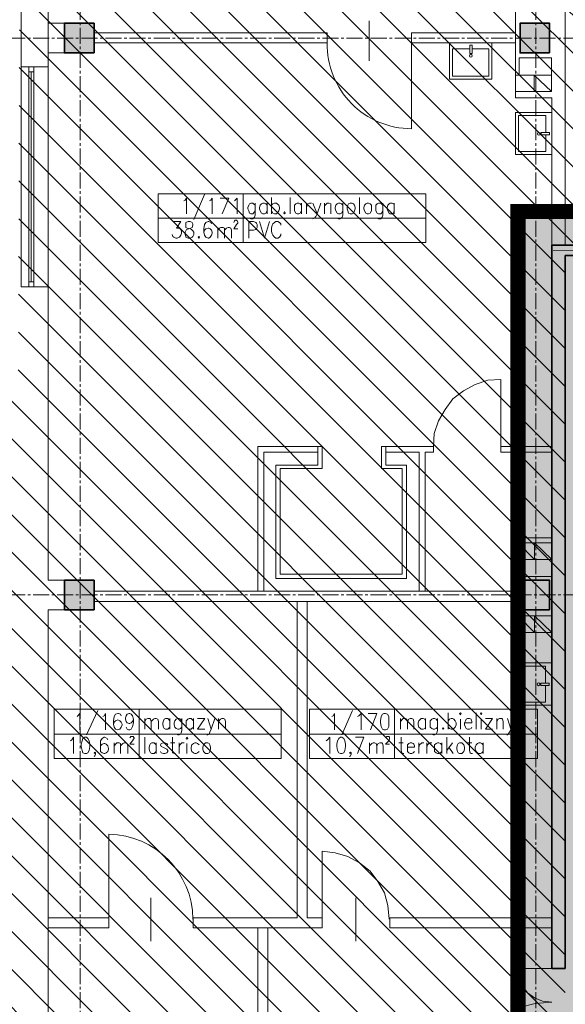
# Model space of a CAD drawing. Header units: millimetres. Extents: x -1413 to 4627, y 0 to 12711.
# Tile 230 of 247: x 1794 to 2441, y 9676 to 10843. Entities that reach past the tile are written whole.
import ezdxf

# ---------------------------------------------------------------- set-up
doc = ezdxf.new("R2010")
doc.units = ezdxf.units.MM
for name, pattern in [('ACAD_ISO02W100', [15, 12, -3]), ('CENTER2', [28.575, 19.05, -3.175, 3.175, -3.175]), ('DASHED2', [0.375, 0.25, -0.125])]:
    doc.linetypes.add(name, pattern=pattern)
for name, color, linetype, lineweight in [('SQ EI', 1, 'ZYGZAK', 9), ('sq_bud istn', 253, 'Continuous', 15), ('SQ_HATCH', 140, 'Continuous', 13), ('SQ_ISTN.Ściany', 140, 'Continuous', 35), ('SQ_Osie', 220, 'CENTER2', 9), ('SQ_ZAKRES_OPRACOWANIA', 7, 'ACAD_ISO02W100', 20)]:
    doc.layers.add(name, color=color, linetype=linetype, lineweight=lineweight)
doc.linetypes.add('ZYGZAK', pattern='A,0.00254,-5.08,[131,ltypeshp.shx,S=5.08,R=0,X=-5.08,Y=0],-10.16,[131,ltypeshp.shx,S=5.08,R=180,X=5.08,Y=0],-5.08', length=20.32254)

# ---------------------------------------------------------------- blocks, each defined once
blk = doc.blocks.new('sanit-umywalka')
for points in [[(47.8, -2.5), (0, -2.5), (0, 53.1), (47.8, 53.1)], [(14, 23.5), (14, 26.5), (3, 26.5), (3, 23.5)]]:
    blk.add_lwpolyline(points, close=True)
blk.add_lwpolyline([(8, 26.5), (8, 49.1), (43.8, 49.1), (43.8, 1.5), (8, 1.5), (8, 23.5)])
blk.add_circle((17, 25), 1.87)
blk = doc.blocks.new('słupy konstr bud B')
at = {"layer": 'SQ_ISTN.Ściany', "lineweight": 5}
h = blk.add_hatch(dxfattribs=at)
h.set_pattern_fill('JIS_STN_1E', color=256, scale=10)
h.paths.add_polyline_path([(21350.8, 18613.9), (21315.8, 18613.9), (21315.8, 18578.9), (21350.8, 18578.9)])
h.paths.add_polyline_path([(21890.8, 18613.9), (21855.8, 18613.9), (21855.8, 18578.9), (21890.8, 18578.9)])
h.paths.add_polyline_path([(22190.8, 18613.9), (22155.8, 18613.9), (22155.8, 18578.9), (22190.8, 18578.9)])
h.paths.add_polyline_path([(22730.8, 18613.9), (22695.8, 18613.9), (22695.8, 18578.9), (22730.8, 18578.9)])
h.paths.add_polyline_path([(22730.8, 17953.9), (22695.8, 17953.9), (22695.8, 17918.9), (22730.8, 17918.9)])
h.paths.add_polyline_path([(22190.8, 17953.9), (22155.8, 17953.9), (22155.8, 17918.9), (22190.8, 17918.9)])
h.paths.add_polyline_path([(21890.8, 17953.9), (21855.8, 17953.9), (21855.8, 17918.9), (21890.8, 17918.9)])
h.paths.add_polyline_path([(21350.8, 17953.9), (21315.8, 17953.9), (21315.8, 17918.9), (21350.8, 17918.9)])
h.paths.add_polyline_path([(21350.8, 17293.9), (21315.8, 17293.9), (21315.8, 17258.9), (21350.8, 17258.9)])
h.paths.add_polyline_path([(21890.8, 17293.9), (21855.8, 17293.9), (21855.8, 17258.9), (21890.8, 17258.9)])
h.paths.add_polyline_path([(22190.8, 17293.9), (22155.8, 17293.9), (22155.8, 17258.9), (22190.8, 17258.9)])
h.paths.add_polyline_path([(22730.8, 17293.9), (22695.8, 17293.9), (22695.8, 17258.9), (22730.8, 17258.9)])
h.paths.add_polyline_path([(22695.8, 16633.9), (22730.8, 16633.9), (22730.8, 16598.9), (22695.8, 16598.9)])
h.paths.add_polyline_path([(22695.8, 14653.9), (22730.8, 14653.9), (22730.8, 14618.9), (22695.8, 14618.9)])
h.paths.add_polyline_path([(22695.8, 15313.9), (22730.8, 15313.9), (22730.8, 15278.9), (22695.8, 15278.9)])
h.paths.add_polyline_path([(22695.8, 15973.9), (22730.8, 15973.9), (22730.8, 15938.9), (22695.8, 15938.9)])
h.paths.add_polyline_path([(22155.8, 14653.9), (22190.8, 14653.9), (22190.8, 14618.9), (22155.8, 14618.9)])
h.paths.add_polyline_path([(22155.8, 15313.9), (22190.8, 15313.9), (22190.8, 15278.9), (22155.8, 15278.9)])
h.paths.add_polyline_path([(22155.8, 15973.9), (22190.8, 15973.9), (22190.8, 15938.9), (22155.8, 15938.9)])
h.paths.add_polyline_path([(22155.8, 16633.9), (22190.8, 16633.9), (22190.8, 16598.9), (22155.8, 16598.9)])
h.paths.add_polyline_path([(21855.8, 14653.9), (21890.8, 14653.9), (21890.8, 14618.9), (21855.8, 14618.9)])
h.paths.add_polyline_path([(21855.8, 15313.9), (21890.8, 15313.9), (21890.8, 15278.9), (21855.8, 15278.9)])
h.paths.add_polyline_path([(21855.8, 15973.9), (21890.8, 15973.9), (21890.8, 15938.9), (21855.8, 15938.9)])
h.paths.add_polyline_path([(21855.8, 16633.9), (21890.8, 16633.9), (21890.8, 16598.9), (21855.8, 16598.9)])
h.paths.add_polyline_path([(21315.8, 14653.9), (21350.8, 14653.9), (21350.8, 14618.9), (21315.8, 14618.9)])
h.paths.add_polyline_path([(21315.8, 15313.9), (21350.8, 15313.9), (21350.8, 15278.9), (21315.8, 15278.9)])
h.paths.add_polyline_path([(21315.8, 15973.9), (21350.8, 15973.9), (21350.8, 15938.9), (21315.8, 15938.9)])
h.paths.add_polyline_path([(21315.8, 16633.9), (21350.8, 16633.9), (21350.8, 16598.9), (21315.8, 16598.9)])
at = {"layer": 'SQ_ISTN.Ściany'}
for points in [[(22155.8, 15313.9), (22190.8, 15313.9), (22190.8, 15278.9), (22155.8, 15278.9)], [(22695.8, 15313.9), (22730.8, 15313.9), (22730.8, 15278.9), (22695.8, 15278.9)], [(22155.8, 14653.9), (22190.8, 14653.9), (22190.8, 14618.9), (22155.8, 14618.9)], [(22695.8, 14653.9), (22730.8, 14653.9), (22730.8, 14618.9), (22695.8, 14618.9)]]:
    blk.add_lwpolyline(points, close=True, dxfattribs=at)
blk = doc.blocks.new('stan projektowany')
at = {"layer": 'sq_bud istn'}
h = blk.add_hatch(dxfattribs=at)
h.set_pattern_fill('LINE', color=256, scale=10, angle=135)
h.set_pattern_definition([(135, (-52710.16, -21414.304), (-22.45064, -22.45064), [])])
h.paths.add_polyline_path([(-15144.6, 11515.6), (-15046.6, 11515.6), (-15046.6, 11778), (-17204.5, 11778), (-17204.5, 11515.6), (-16664.6, 11515.6), (-16668, 10408.7), (-17204.5, 10408.7), (-17204.5, 8874.3), (-16668, 8874.3), (-16668, 8504), (-16382.6, 8503.7), (-16382.9, 8841.2), (-16219.6, 8841.2), (-16219.6, 9267.6), (-16019.6, 9267.6), (-16019.6, 10563.1), (-15789.6, 10563.1), (-15789.6, 10483.6), (-15752.6, 10483.6), (-15144.6, 10483.6)])
at = {"layer": 'SQ_HATCH'}
h = blk.add_hatch(dxfattribs=at)
h.set_pattern_fill('ANGLE')
h.set_pattern_definition([(0, (-10464.962, 6233.929), (0, 6.985), [5.08, -1.905]), (90, (-10464.962, 6233.929), (-6.985, 4e-16), [5.08, -1.905])])
h.paths.add_polyline_path([(-15233.1, 8198.7), (-15198.1, 8198.7), (-15176.6, 8198.7), (-15176.6, 8216.2), (-15144.6, 8216.2), (-15144.6, 8147.2), (-15144.6, 7886.2), (-15144.6, 7837.2), (-15144.6, 7734.8), (-15104.7, 7734.8), (-15104.6, 10535.6), (-15737.6, 10535.6), (-15737.6, 10615.6), (-15789.6, 10615.6), (-16075.6, 10615.6), (-16075.6, 9587.3), (-16120.1, 9587.3), (-16120.1, 9436.6), (-16071.6, 9436.6), (-16071.6, 9307.6), (-16259.6, 9307.6), (-16259.6, 8898.7), (-16704.6, 8898.7), (-16704.6, 7768.2), (-16704.6, 7751.8), (-16685.6, 7751.8), (-16685.6, 7130.6), (-16718.1, 7131.6), (-16718.1, 7178.2), (-16999.6, 7178.2), (-16999.6, 7808.2), (-19394.6, 7808.2), (-19394.6, 6211.2), (-19462.5, 6211.2), (-19462.5, 5925.5), (-18509.3, 5925.5), (-18509.3, 6211.2), (-17103, 6223), (-17103, 5881.5), (-15104.7, 5873.3), (-15104.7, 7734.8), (-15144.6, 7734.8), (-15144.6, 7707.2), (-15176.6, 7707.2), (-15176.6, 7706.7), (-15176.6, 7706.7), (-15259.9, 7706.7), (-15259.9, 7706.8), (-15259.9, 7707.2), (-15292.7, 7707.2), (-15292.7, 7696.7), (-15292.7, 7696.7), (-15292.7, 7706.7), (-15297.7, 7706.6), (-15297.7, 7699.4, 0.414214), (-15297.4, 7699.1), (-15296.5, 7699.1, -0.414214), (-15296.2, 7698.8), (-15296.2, 7696.9, 0.527766), (-15295.9, 7696.6, -0.450501), (-15295.3, 7696.1, -0.414104), (-15295.8, 7695.5), (-15295.1, 7695.5), (-15295.8, 7695.5, -0.414323), (-15296.3, 7696.1, -0.409171), (-15295.9, 7696.7, -0.450389), (-15296.2, 7696.9), (-15296.2, 7698.8, 0.414214), (-15296.5, 7699.1), (-15297.4, 7699.1, -0.414214), (-15297.7, 7699.4), (-15297.7, 7706.6), (-15292.7, 7706.7), (-15292.7, 7707.2), (-15259.9, 7707.2), (-15259.9, 7734.8), (-15473.3, 7734.8), (-15473.3, 7771.1, -0.414214), (-15477.3, 7775.1, -1), (-15469.3, 7775.1, -0.414214), (-15473.3, 7771.1), (-15473.3, 7749.3), (-15457.7, 7749.3), (-15457.7, 7760.1), (-15458, 7760.2), (-15458, 7773.9), (-15458, 7787.5), (-15457.7, 7799.3), (-15457.7, 7787.6), (-15431.6, 7791.4, -0.038172), (-15428, 7791.6, -0.032853), (-15424.8, 7791.4, -0.057631), (-15419.7, 7790.2, -0.057695), (-15415.5, 7788, -0.068919), (-15411.9, 7784.8, -0.070278), (-15409.4, 7780.9, -0.066142), (-15408.2, 7776.7, -0.045653), (-15407.9, 7773.2, -0.032968), (-15408.1, 7770.7, -0.068737), (-15409.4, 7766.3, -0.070278), (-15411.9, 7762.4, -0.068919), (-15415.5, 7759.2, -0.057695), (-15419.7, 7757, -0.057631), (-15424.8, 7755.8, -0.032853), (-15428, 7755.6, -0.033182), (-15431.2, 7755.8), (-15457.7, 7760.1), (-15457.7, 7749.3), (-15473.3, 7749.3), (-15473.3, 7734.8), (-15259.9, 7734.8), (-15259.9, 7837.1), (-15259.9, 7837.1), (-15259.9, 7837.1), (-15176.6, 7837.2), (-15176.6, 7734.8), (-15144.6, 7734.8), (-15144.6, 7837.2), (-15144.6, 7886.2), (-15176.6, 7886.2), (-15176.6, 8147.2), (-15176.6, 8163.7), (-15198.1, 8163.7), (-15233.1, 8163.7)])
at = {"layer": 'SQ_ISTN.Ściany', "lineweight": 5}
h = blk.add_hatch(dxfattribs=at)
h.set_pattern_fill('JIS_STN_1E', color=256, scale=10, angle=180)
h.set_pattern_definition([(225, (6117.647, 25457.596), (7.0710678, -7.0710678), []), (225, (6110.597, 25457.596), (7.0710678, -7.0710678), [10, -5])])
h.paths.add_polyline_path([(-15233.1, 6843.7), (-15198.1, 6843.7), (-15198.1, 6878.7), (-15233.1, 6878.7)])
h.paths.add_polyline_path([(-15773.1, 6843.7), (-15738.1, 6843.7), (-15738.1, 6878.7), (-15773.1, 6878.7)])
h.paths.add_polyline_path([(-16073.1, 6843.7), (-16038.1, 6843.7), (-16038.1, 6878.7), (-16073.1, 6878.7)])
h.paths.add_polyline_path([(-16613.1, 6843.7), (-16578.1, 6843.7), (-16578.1, 6878.7), (-16613.1, 6878.7)])
h.paths.add_polyline_path([(-16613.1, 7503.7), (-16578.1, 7503.7), (-16578.1, 7538.7), (-16613.1, 7538.7)])
h.paths.add_polyline_path([(-16073.1, 7503.7), (-16038.1, 7503.7), (-16038.1, 7538.7), (-16073.1, 7538.7)])
h.paths.add_polyline_path([(-15773.1, 7503.7), (-15738.1, 7503.7), (-15738.1, 7538.7), (-15773.1, 7538.7)])
h.paths.add_polyline_path([(-15233.1, 7503.7), (-15198.1, 7503.7), (-15198.1, 7538.7), (-15233.1, 7538.7)])
h.paths.add_polyline_path([(-15233.1, 8163.7), (-15198.1, 8163.7), (-15198.1, 8198.7), (-15233.1, 8198.7)])
h.paths.add_polyline_path([(-15773.1, 8163.7), (-15738.1, 8163.7), (-15738.1, 8198.7), (-15773.1, 8198.7)])
h.paths.add_polyline_path([(-16073.1, 8163.7), (-16038.1, 8163.7), (-16038.1, 8198.7), (-16073.1, 8198.7)])
h.paths.add_polyline_path([(-16613.1, 8163.7), (-16578.1, 8163.7), (-16578.1, 8198.7), (-16613.1, 8198.7)])
h.paths.add_polyline_path([(-16578.1, 8823.7), (-16613.1, 8823.7), (-16613.1, 8858.7), (-16578.1, 8858.7)])
h.paths.add_polyline_path([(-16578.1, 10803.7), (-16613.1, 10803.7), (-16613.1, 10838.7), (-16578.1, 10838.7)])
h.paths.add_polyline_path([(-16578.1, 10143.7), (-16613.1, 10143.7), (-16613.1, 10178.7), (-16578.1, 10178.7)])
h.paths.add_polyline_path([(-16578.1, 9483.7), (-16613.1, 9483.7), (-16613.1, 9518.7), (-16578.1, 9518.7)])
h.paths.add_polyline_path([(-16038.1, 10803.7), (-16073.1, 10803.7), (-16073.1, 10838.7), (-16038.1, 10838.7)])
h.paths.add_polyline_path([(-16038.1, 10143.7), (-16073.1, 10143.7), (-16073.1, 10178.7), (-16038.1, 10178.7)])
h.paths.add_polyline_path([(-16038.1, 9483.7), (-16073.1, 9483.7), (-16073.1, 9518.7), (-16038.1, 9518.7)])
h.paths.add_polyline_path([(-16038.1, 8823.7), (-16073.1, 8823.7), (-16073.1, 8858.7), (-16038.1, 8858.7)])
h.paths.add_polyline_path([(-15738.1, 10803.7), (-15773.1, 10803.7), (-15773.1, 10838.7), (-15738.1, 10838.7)])
h.paths.add_polyline_path([(-15738.1, 10143.7), (-15773.1, 10143.7), (-15773.1, 10178.7), (-15738.1, 10178.7)])
h.paths.add_polyline_path([(-15738.1, 9483.7), (-15773.1, 9483.7), (-15773.1, 9518.7), (-15738.1, 9518.7)])
h.paths.add_polyline_path([(-15738.1, 8823.7), (-15773.1, 8823.7), (-15773.1, 8858.7), (-15738.1, 8858.7)])
h.paths.add_polyline_path([(-15198.1, 10803.7), (-15233.1, 10803.7), (-15233.1, 10838.7), (-15198.1, 10838.7)])
h.paths.add_polyline_path([(-15198.1, 10143.7), (-15233.1, 10143.7), (-15233.1, 10178.7), (-15198.1, 10178.7)])
h.paths.add_polyline_path([(-15198.1, 9483.7), (-15233.1, 9483.7), (-15233.1, 9518.7), (-15198.1, 9518.7)])
h.paths.add_polyline_path([(-15198.1, 8823.7), (-15233.1, 8823.7), (-15233.1, 8858.7), (-15198.1, 8858.7)])
at = {"layer": 'SQ EI', "lineweight": 25, "const_width": 1}
blk.add_lwpolyline([(-15981.1, 10569.2), (-16034.4, 10569.2)], dxfattribs=at)
at = {"layer": 'sq_bud istn'}
for p, q in [((-16078.6, 10870.5), (-16078.6, 10750.5)), ((-16019.6, 10870.5), (-16019.6, 10575.6)), ((-16664.6, 10856.2), (-16664.6, 10787.2)), ((-16632.6, 10787.2), (-16632.6, 10856.2)), ((-16613.1, 10838.7), (-16632.6, 10838.7)), ((-16302, 10827.6), (-16578.1, 10827.6)), ((-16302, 10815.6), (-16302, 10827.6)), ((-16078.6, 10827.6), (-16202, 10827.6)), ((-16202, 10815.6), (-16202, 10827.6)), ((-16202, 10827.3), (-16202, 10815.5)), ((-16578.1, 10815.6), (-16302, 10815.6)), ((-16202, 10815.6), (-16078.6, 10815.6)), ((-16613.1, 10803.7), (-16632.6, 10803.7)), ((-16655.6, 10781.2), (-16655.6, 10532.2)), ((-16652.6, 10781.2), (-16652.6, 10532.2)), ((-16649.6, 10781.2), (-16649.6, 10532.2)), ((-16078.6, 10750.5), (-16035.6, 10750.5)), ((-16035.6, 10750.5), (-16035.6, 10563.6)), ((-16632.6, 10178.7), (-16632.6, 10526.2)), ((-16312.8, 10337.1), (-16383.9, 10337.1)), ((-16383.9, 10337.1), (-16383.9, 10165.6)), ((-16377.1, 10165.6), (-16377.1, 10330.4)), ((-16377.1, 10330.4), (-16312.8, 10330.4)), ((-16312.8, 10330.4), (-16312.8, 10337.1)), ((-16237.5, 10337.1), (-16232.4, 10337.1)), ((-16175.7, 10337.1), (-16232.4, 10337.1)), ((-16232.4, 10337.1), (-16232.4, 10330.4)), ((-16232.4, 10330.4), (-16192.7, 10330.4)), ((-16192.7, 10330.4), (-16192.7, 10165.4)), ((-16185.9, 10165.4), (-16185.9, 10330.4)), ((-16185.9, 10330.4), (-16175.7, 10330.4)), ((-16175.7, 10330.4), (-16175.7, 10337.1)), ((-16035.9, 10337.1), (-16096.2, 10337.1)), ((-16096.2, 10330.4), (-16096.2, 10337.1)), ((-16096.2, 10330.4), (-16035.9, 10330.4)), ((-16613.1, 10178.7), (-16632.6, 10178.7)), ((-16578.1, 10165.6), (-16079.6, 10165.6)), ((-16578.1, 10153.6), (-16079.6, 10153.6)), ((-16337.6, 10153.6), (-16337.6, 9778.6)), ((-16325.6, 10153.6), (-16325.6, 9778.6)), ((-16632.6, 9518.7), (-16632.6, 10143.7)), ((-16613.1, 10143.7), (-16632.6, 10143.7)), ((-16035.6, 10136.3), (-16079.6, 10136.3)), ((-16035.6, 10116.8), (-16035.6, 10136.3)), ((-16632.6, 9778.6), (-16560.7, 9778.6)), ((-16560.7, 9778.6), (-16560.7, 9766.6)), ((-16460.7, 9778.6), (-16337.6, 9778.6)), ((-16460.7, 9778.6), (-16460.7, 9766.6)), ((-16325.6, 9778.6), (-16307.7, 9778.6)), ((-16307.7, 9778.6), (-16307.7, 9766.6)), ((-16227.7, 9778.6), (-16035.6, 9778.6)), ((-16227.7, 9778.6), (-16227.7, 9766.6)), ((-16632.6, 9766.6), (-16560.7, 9766.6)), ((-16460.7, 9766.6), (-16307.7, 9766.6)), ((-16384.2, 9766.6), (-16384.2, 9512.6)), ((-16372.2, 9766.6), (-16372.2, 9512.6)), ((-16227.7, 9766.6), (-16035.6, 9766.6)), ((-16035.6, 9718.6), (-16019.6, 9718.6))]:
    blk.add_line(p, q, dxfattribs=at)
for points in [[(-16251.9, 10841.7), (-16251.9, 10794.3)], [(-16074.2, 10777.4), (-16074.2, 10797.7), (-16035.9, 10797.7), (-16035.9, 10758), (-16078.6, 10758)], [(-16664.6, 10526.2), (-16664.6, 10787.2)], [(-16632.6, 10787.2), (-16664.6, 10787.2)], [(-16632.6, 10526.2), (-16632.6, 10787.2)], [(-16078.6, 10777.4), (-16035.9, 10777.4)], [(-16056.4, 10758), (-16056.4, 10777.4), (-16035.9, 10758)], [(-16471.9, 10628.2), (-16470.2, 10629.1), (-16468.5, 10631.6), (-16468.5, 10613)], [(-16447.3, 10635.8), (-16460, 10606.2)], [(-16441.4, 10628.2), (-16439.7, 10629.1), (-16438, 10631.6), (-16438, 10613)], [(-16426.2, 10613), (-16418.6, 10631.6), (-16428.7, 10631.6)], [(-16411.8, 10628.2), (-16411, 10629.1), (-16408.4, 10631.6), (-16408.4, 10613)], [(-16367.8, 10632.4), (-16367.8, 10613)], [(-16345.8, 10632.4), (-16345.8, 10613)], [(-16263.7, 10632.4), (-16263.7, 10613)], [(-16387.3, 10623.1), (-16389, 10624.8), (-16389.8, 10625.7), (-16392.3, 10625.7), (-16394, 10624.8), (-16394.9, 10623.1), (-16395.7, 10620.6), (-16395.7, 10618.9), (-16394.9, 10616.4), (-16394, 10613.8), (-16392.3, 10613), (-16389.8, 10613), (-16389, 10613.8), (-16387.3, 10616.4)], [(-16387.3, 10625.7), (-16387.3, 10611.3), (-16388.1, 10608.8), (-16389, 10607.9), (-16389.8, 10607.1), (-16392.3, 10607.1), (-16394, 10607.9)], [(-16372.9, 10623.1), (-16374.6, 10624.8), (-16376.3, 10625.7), (-16378, 10625.7), (-16379.6, 10624.8), (-16381.3, 10623.1), (-16382.2, 10620.6), (-16382.2, 10618.9), (-16381.3, 10616.4), (-16379.6, 10613.8), (-16378, 10613), (-16376.3, 10613), (-16374.6, 10613.8), (-16372.9, 10616.4)], [(-16372.9, 10625.7), (-16372.9, 10613)], [(-16367.8, 10623.1), (-16366.1, 10624.8), (-16364.4, 10625.7), (-16361.9, 10625.7), (-16361, 10624.8), (-16359.3, 10623.1), (-16358.5, 10620.6), (-16358.5, 10618.9), (-16359.3, 10616.4), (-16361, 10613.8), (-16361.9, 10613), (-16364.4, 10613), (-16366.1, 10613.8), (-16367.8, 10616.4)], [(-16332.3, 10623.1), (-16334, 10624.8), (-16335.6, 10625.7), (-16337.3, 10625.7), (-16339, 10624.8), (-16340.7, 10623.1), (-16340.7, 10616.4), (-16339, 10613.8), (-16337.3, 10613), (-16335.6, 10613), (-16334, 10613.8), (-16332.3, 10616.4)], [(-16332.3, 10625.7), (-16332.3, 10613)], [(-16326.3, 10625.7), (-16326.3, 10613)], [(-16326.3, 10620.6), (-16325.5, 10623.1), (-16324.6, 10624.8), (-16323, 10625.7), (-16320.4, 10625.7)], [(-16318.7, 10625.7), (-16313.6, 10613), (-16309.4, 10625.7)], [(-16305.2, 10625.7), (-16305.2, 10613)], [(-16305.2, 10622.3), (-16302.6, 10624.8), (-16301.8, 10625.7), (-16299.3, 10625.7), (-16297.6, 10624.8), (-16297.6, 10613)], [(-16283.2, 10623.1), (-16284.9, 10624.8), (-16286.6, 10625.7), (-16288.3, 10625.7), (-16290, 10624.8), (-16291.6, 10623.1), (-16292.5, 10620.6), (-16292.5, 10618.9), (-16291.6, 10616.4), (-16290, 10613.8), (-16288.3, 10613), (-16286.6, 10613), (-16284.9, 10613.8), (-16283.2, 10616.4)], [(-16283.2, 10625.7), (-16283.2, 10611.3), (-16284, 10608.8), (-16284.9, 10607.9), (-16286.6, 10607.1), (-16288.3, 10607.1), (-16290, 10607.9)], [(-16235.8, 10623.1), (-16237.5, 10624.8), (-16238.3, 10625.7), (-16240.9, 10625.7), (-16242.6, 10624.8), (-16244.3, 10623.1), (-16244.3, 10616.4), (-16242.6, 10613.8), (-16240.9, 10613), (-16238.3, 10613), (-16237.5, 10613.8), (-16235.8, 10616.4)], [(-16235.8, 10625.7), (-16235.8, 10611.3), (-16236.6, 10608.8), (-16237.5, 10607.9), (-16238.3, 10607.1), (-16240.9, 10607.1), (-16242.6, 10607.9)], [(-16222.3, 10623.1), (-16223.1, 10624.8), (-16224.8, 10625.7), (-16227.3, 10625.7), (-16228.2, 10624.8), (-16229.9, 10623.1), (-16230.7, 10620.6), (-16230.7, 10618.9), (-16229.9, 10616.4), (-16228.2, 10613.8), (-16227.3, 10613), (-16224.8, 10613), (-16223.1, 10613.8), (-16222.3, 10616.4)], [(-16222.3, 10625.7), (-16222.3, 10613)], [(-16185, 10607.9), (-16401.6, 10607.9), (-16502.3, 10607.9)], [(-16313.6, 10613), (-16315.3, 10609.6), (-16317, 10607.9), (-16318.7, 10607.1)], [(-16483.7, 10603.7), (-16475.3, 10603.7), (-16480.3, 10596.1), (-16477.8, 10596.1), (-16476.1, 10595.2), (-16475.3, 10594.4), (-16474.4, 10591.8), (-16474.4, 10590.1), (-16475.3, 10587.6), (-16476.9, 10585.1), (-16479.5, 10584.2), (-16481.2, 10584.2), (-16483.7, 10585.1), (-16484.6, 10585.9), (-16485.4, 10588.5)], [(-16438.9, 10601.1), (-16439.7, 10602.8), (-16442.3, 10603.7), (-16443.1, 10603.7), (-16445.6, 10602.8), (-16447.3, 10600.3), (-16448.2, 10595.2), (-16448.2, 10591), (-16447.3, 10587.6), (-16445.6, 10585.1), (-16443.1, 10584.2), (-16442.3, 10584.2), (-16440.6, 10585.1), (-16438.9, 10587.6), (-16438, 10590.1), (-16438, 10591), (-16438.9, 10593.5), (-16440.6, 10595.2), (-16442.3, 10596.1), (-16443.1, 10596.1), (-16445.6, 10595.2), (-16447.3, 10593.5), (-16448.2, 10591)], [(-16431.3, 10596.9), (-16431.3, 10584.2)], [(-16431.3, 10593.5), (-16429.6, 10596.1), (-16427.9, 10596.9), (-16425.3, 10596.9), (-16423.6, 10596.1), (-16423.6, 10584.2)], [(-16423.6, 10593.5), (-16421.1, 10596.1), (-16419.4, 10596.9), (-16417.7, 10596.9), (-16416, 10596.1), (-16415.2, 10593.5), (-16415.2, 10584.2)], [(-16412.6, 10602.8), (-16411.8, 10604.5), (-16411, 10605.4), (-16409.3, 10605.4), (-16408.4, 10604.5), (-16407.6, 10602.8), (-16407.6, 10602), (-16408.4, 10601.1), (-16409.3, 10600.3), (-16412.6, 10595.2), (-16407.6, 10595.2)], [(-16394.9, 10584.2), (-16394.9, 10603.7), (-16389, 10603.7), (-16386.4, 10602.8), (-16385.6, 10602), (-16384.7, 10600.3), (-16384.7, 10596.9), (-16385.6, 10595.2), (-16386.4, 10594.4), (-16389, 10593.5), (-16394.9, 10593.5)], [(-16382.2, 10603.7), (-16376.3, 10584.2), (-16370.3, 10603.7)], [(-16356.8, 10599.5), (-16356.8, 10601.1), (-16358.5, 10602.8), (-16360.2, 10603.7), (-16362.7, 10603.7), (-16364.4, 10602.8), (-16366.1, 10601.1), (-16367, 10599.5), (-16367.8, 10596.1), (-16367.8, 10591.8), (-16367, 10589.3), (-16366.1, 10587.6), (-16364.4, 10585.1), (-16362.7, 10584.2), (-16360.2, 10584.2), (-16358.5, 10585.1), (-16356.8, 10587.6), (-16356.8, 10589.3)], [(-16632.6, 10526.2), (-16664.6, 10526.2)], [(-16096.2, 10337.1), (-16096.2, 10416.7), (-16111.4, 10415.8), (-16126.6, 10410.8), (-16140.2, 10403.1), (-16152.9, 10393.8), (-16162.2, 10381.1), (-16169.8, 10367.6), (-16174.9, 10352.4), (-16175.7, 10337.1)], [(-16232.4, 10337.1), (-16232.4, 10315.1), (-16207.9, 10315.1), (-16207.9, 10180.6), (-16362.7, 10180.6), (-16362.7, 10315.1), (-16312.8, 10315.1), (-16312.8, 10337.1)], [(-16237.5, 10337.1), (-16237.5, 10310.9), (-16213, 10310.9), (-16213, 10185.7), (-16357.6, 10185.7), (-16357.6, 10310.9), (-16307.7, 10310.9), (-16307.7, 10337.1)], [(-16307.7, 10337.1), (-16312.8, 10337.1)], [(-16035.6, 10228.8), (-16079.6, 10228.8), (-16079.6, 10116.8), (-16035.6, 10116.8)], [(-16073.7, 10203.4), (-16073.7, 10183.1), (-16035.6, 10183.1), (-16035.6, 10222.9), (-16079.6, 10222.9)], [(-16079.6, 10203.4), (-16035.6, 10203.4), (-16056, 10222.9), (-16056, 10203.4), (-16075.4, 10222.9), (-16075.4, 10203.4)], [(-16075.4, 10116.8), (-16075.4, 10136.3), (-16056, 10116.8), (-16056, 10136.3), (-16035.6, 10116.8)], [(-16573.8, 10024.1), (-16587.3, 9995.3)], [(-16271.8, 10024.1), (-16284.5, 9995.3)], [(-16598.3, 10017.3), (-16597.5, 10018.1), (-16595, 10020.7), (-16595, 10001.2)], [(-16567.9, 10017.3), (-16566.2, 10018.1), (-16564.5, 10020.7), (-16564.5, 10001.2)], [(-16545.9, 10018.1), (-16546.7, 10019.8), (-16549.3, 10020.7), (-16550.1, 10020.7), (-16552.7, 10019.8), (-16554.4, 10017.3), (-16555.2, 10012.2), (-16555.2, 10008), (-16554.4, 10004.6), (-16552.7, 10002.1), (-16550.1, 10001.2), (-16547.6, 10002.1), (-16545.9, 10004.6), (-16545, 10007.1), (-16545, 10008), (-16545.9, 10010.5), (-16547.6, 10012.2), (-16550.1, 10013.1), (-16552.7, 10012.2), (-16554.4, 10010.5), (-16555.2, 10008)], [(-16531.5, 10013.9), (-16532.4, 10011.4), (-16534, 10009.7), (-16535.7, 10008.8), (-16536.6, 10008.8), (-16539.1, 10009.7), (-16540, 10011.4), (-16540.8, 10013.9), (-16540.8, 10015.6), (-16540, 10018.1), (-16539.1, 10019.8), (-16536.6, 10020.7), (-16535.7, 10020.7), (-16534, 10019.8), (-16532.4, 10018.1), (-16531.5, 10013.9), (-16531.5, 10009.7), (-16532.4, 10005.4), (-16534, 10002.1), (-16535.7, 10001.2), (-16537.4, 10001.2), (-16539.1, 10002.1), (-16540, 10004.6)], [(-16518, 10014.8), (-16518, 10002.1)], [(-16518, 10011.4), (-16516.3, 10013.9), (-16514.6, 10014.8), (-16512, 10014.8), (-16511.2, 10013.9), (-16510.4, 10011.4), (-16510.4, 10002.1)], [(-16510.4, 10011.4), (-16507.8, 10013.9), (-16506.1, 10014.8), (-16504.4, 10014.8), (-16502.7, 10013.9), (-16501.9, 10011.4), (-16501.9, 10002.1)], [(-16488.3, 10012.2), (-16490, 10013.9), (-16490.9, 10014.8), (-16493.4, 10014.8), (-16495.1, 10013.9), (-16496, 10012.2), (-16496.8, 10009.7), (-16496.8, 10007.1), (-16496, 10004.6), (-16495.1, 10002.9), (-16493.4, 10002.1), (-16490.9, 10002.1), (-16490, 10002.9), (-16488.3, 10004.6)], [(-16488.3, 10014.8), (-16488.3, 10002.1)], [(-16474, 10012.2), (-16475.7, 10013.9), (-16477.4, 10014.8), (-16479, 10014.8), (-16480.7, 10013.9), (-16482.4, 10012.2), (-16483.3, 10009.7), (-16483.3, 10007.1), (-16482.4, 10004.6), (-16480.7, 10002.9), (-16479, 10002.1), (-16477.4, 10002.1), (-16475.7, 10002.9), (-16474, 10004.6)], [(-16474, 10014.8), (-16474, 10000.4), (-16474.8, 9997.8), (-16475.7, 9996.1), (-16477.4, 9995.3), (-16479, 9995.3), (-16480.7, 9996.1)], [(-16460.4, 10012.2), (-16462.1, 10013.9), (-16463, 10014.8), (-16465.5, 10014.8), (-16467.2, 10013.9), (-16468.9, 10012.2), (-16468.9, 10004.6), (-16467.2, 10002.9), (-16465.5, 10002.1), (-16463, 10002.1), (-16462.1, 10002.9), (-16460.4, 10004.6)], [(-16460.4, 10014.8), (-16460.4, 10002.1)], [(-16446.9, 10002.1), (-16455.4, 10002.1), (-16446.9, 10014.8), (-16455.4, 10014.8)], [(-16443.5, 10014.8), (-16439.3, 10002.1), (-16435, 10014.8)], [(-16430.8, 10014.8), (-16430.8, 10002.1)], [(-16430.8, 10011.4), (-16428.3, 10013.9), (-16426.6, 10014.8), (-16424.9, 10014.8), (-16423.2, 10013.9), (-16422.3, 10011.4), (-16422.3, 10002.1)], [(-16296.3, 10017.3), (-16294.6, 10018.1), (-16293, 10020.7), (-16293, 10001.2)], [(-16265.9, 10017.3), (-16264.2, 10018.1), (-16261.6, 10020.7), (-16261.6, 10001.2)], [(-16250.6, 10001.2), (-16243, 10020.7), (-16253.2, 10020.7)], [(-16215.1, 10014.8), (-16215.1, 10002.1)], [(-16215.1, 10011.4), (-16212.6, 10013.9), (-16211.7, 10014.8), (-16209.2, 10014.8), (-16207.5, 10013.9), (-16206.7, 10011.4), (-16206.7, 10002.1)], [(-16206.7, 10011.4), (-16205, 10013.9), (-16203.3, 10014.8), (-16201.6, 10014.8), (-16199.9, 10013.9), (-16199, 10011.4), (-16199, 10002.1)], [(-16185.5, 10012.2), (-16186.3, 10013.9), (-16188, 10014.8), (-16190.6, 10014.8), (-16191.4, 10013.9), (-16193.1, 10012.2), (-16194, 10009.7), (-16194, 10007.1), (-16193.1, 10004.6), (-16191.4, 10002.9), (-16190.6, 10002.1), (-16188, 10002.1), (-16186.3, 10002.9), (-16185.5, 10004.6)], [(-16185.5, 10014.8), (-16185.5, 10002.1)], [(-16171.1, 10012.2), (-16172.8, 10013.9), (-16174.5, 10014.8), (-16176.2, 10014.8), (-16177.9, 10013.9), (-16179.6, 10012.2), (-16179.6, 10004.6), (-16177.9, 10002.9), (-16176.2, 10002.1), (-16174.5, 10002.1), (-16172.8, 10002.9), (-16171.1, 10004.6)], [(-16171.1, 10014.8), (-16171.1, 10000.4), (-16172, 9997.8), (-16172.8, 9996.1), (-16174.5, 9995.3), (-16176.2, 9995.3), (-16177.9, 9996.1)], [(-16158.4, 10021.5), (-16158.4, 10002.1)], [(-16158.4, 10012.2), (-16156.7, 10013.9), (-16155, 10014.8), (-16153.3, 10014.8), (-16151.7, 10013.9), (-16150, 10012.2), (-16149.1, 10009.7), (-16149.1, 10007.1), (-16150, 10004.6), (-16151.7, 10002.9), (-16153.3, 10002.1), (-16155, 10002.1), (-16156.7, 10002.9), (-16158.4, 10004.6)], [(-16144, 10013.9), (-16144, 10002.1)], [(-16139, 10009.7), (-16130.5, 10009.7), (-16130.5, 10011.4), (-16131.3, 10013.1), (-16131.3, 10013.9), (-16133, 10014.8), (-16135.6, 10014.8), (-16137.3, 10013.9), (-16138.1, 10012.2), (-16139, 10009.7), (-16139, 10007.1), (-16138.1, 10004.6), (-16137.3, 10002.9), (-16135.6, 10002.1), (-16133, 10002.1), (-16131.3, 10002.9), (-16130.5, 10004.6)], [(-16125.4, 10021.5), (-16125.4, 10002.1)], [(-16119.5, 10013.9), (-16119.5, 10002.1)], [(-16106, 10002.1), (-16114.4, 10002.1), (-16106, 10014.8), (-16114.4, 10014.8)], [(-16100.9, 10014.8), (-16100.9, 10002.1)], [(-16100.9, 10011.4), (-16099.2, 10013.9), (-16097.5, 10014.8), (-16095, 10014.8), (-16094.1, 10013.9), (-16093.3, 10011.4), (-16093.3, 10002.1)], [(-16088.2, 10014.8), (-16084, 10002.1), (-16079.7, 10014.8)], [(-16439.3, 10002.1), (-16441, 9998.7), (-16441.8, 9996.1), (-16443.5, 9995.3), (-16444.3, 9995.3)], [(-16084, 10002.1), (-16085.6, 9998.7), (-16087.3, 9996.1), (-16088.2, 9995.3), (-16089, 9995.3)], [(-16356.3, 9996.1), (-16524.7, 9996.1), (-16625.4, 9996.1)], [(-16606, 9988.5), (-16604.3, 9989.4), (-16602.6, 9992.8), (-16602.6, 9973.3)], [(-16562, 9989.4), (-16562.8, 9991.1), (-16565.3, 9992.8), (-16566.2, 9992.8), (-16568.7, 9991.1), (-16570.4, 9988.5), (-16570.4, 9975.8), (-16568.7, 9974.1), (-16566.2, 9973.3), (-16565.3, 9973.3), (-16563.7, 9974.1), (-16562, 9975.8), (-16561.1, 9978.4), (-16561.1, 9979.2), (-16562, 9982.6), (-16563.7, 9984.3), (-16565.3, 9985.1), (-16566.2, 9985.1), (-16568.7, 9984.3), (-16570.4, 9982.6), (-16570.4, 9979.2)], [(-16535.7, 9991.9), (-16534.9, 9992.8), (-16534.9, 9993.6), (-16531.5, 9993.6), (-16531.5, 9992.8), (-16530.7, 9991.9), (-16530.7, 9991.1), (-16531.5, 9990.2), (-16532.4, 9988.5), (-16535.7, 9984.3), (-16530.7, 9984.3)], [(-16518, 9992.8), (-16518, 9973.3)], [(-16485, 9992.8), (-16485, 9974.1), (-16483.3, 9973.3), (-16481.6, 9973.3)], [(-16052.6, 9996.1), (-16221.9, 9996.1), (-16322.8, 9996.1)], [(-16303.1, 9988.5), (-16301.4, 9989.4), (-16298.9, 9992.8), (-16298.9, 9973.3)], [(-16265.9, 9973.3), (-16258.3, 9992.8), (-16268.4, 9992.8)], [(-16232, 9991.9), (-16232, 9992.8), (-16231.2, 9993.6), (-16228.7, 9993.6), (-16227.8, 9992.8), (-16227.8, 9990.2), (-16228.7, 9988.5), (-16232.9, 9984.3), (-16227.8, 9984.3)], [(-16214.3, 9992.8), (-16214.3, 9976.7), (-16213.4, 9974.1), (-16211.7, 9973.3), (-16210.9, 9973.3)], [(-16160.1, 9992.8), (-16160.1, 9973.3)], [(-16133, 9992.8), (-16133, 9976.7), (-16132.2, 9974.1), (-16131.3, 9973.3), (-16129.7, 9973.3)], [(-16554.4, 9986), (-16554.4, 9973.3)], [(-16554.4, 9982.6), (-16551.8, 9985.1), (-16551, 9986), (-16548.4, 9986), (-16546.7, 9985.1), (-16546.7, 9973.3)], [(-16546.7, 9982.6), (-16544.2, 9985.1), (-16542.5, 9986), (-16540.8, 9986), (-16539.1, 9985.1), (-16538.3, 9982.6), (-16538.3, 9973.3)], [(-16504.4, 9983.4), (-16506.1, 9985.1), (-16507, 9986), (-16509.5, 9986), (-16511.2, 9985.1), (-16512, 9983.4), (-16512.9, 9980.9), (-16512.9, 9978.4), (-16512, 9975.8), (-16511.2, 9974.1), (-16509.5, 9973.3), (-16507, 9973.3), (-16506.1, 9974.1), (-16504.4, 9975.8)], [(-16504.4, 9986), (-16504.4, 9973.3)], [(-16490.9, 9983.4), (-16491.7, 9985.1), (-16494.3, 9986), (-16496, 9986), (-16498.5, 9985.1), (-16499.3, 9983.4), (-16498.5, 9981.8), (-16496.8, 9980.9), (-16493.4, 9979.2), (-16491.7, 9978.4), (-16490.9, 9976.7), (-16490.9, 9975.8), (-16491.7, 9974.1), (-16494.3, 9973.3), (-16496, 9973.3), (-16498.5, 9974.1), (-16499.3, 9975.8)], [(-16487.5, 9986), (-16482.4, 9986)], [(-16477.4, 9986), (-16477.4, 9973.3)], [(-16477.4, 9980.9), (-16476.5, 9983.4), (-16474.8, 9985.1), (-16474, 9986), (-16471.4, 9986)], [(-16468, 9985.1), (-16468, 9973.3)], [(-16453.7, 9983.4), (-16455.4, 9985.1), (-16457, 9986), (-16458.7, 9986), (-16460.4, 9985.1), (-16462.1, 9983.4), (-16463, 9980.9), (-16463, 9978.4), (-16462.1, 9975.8), (-16460.4, 9974.1), (-16458.7, 9973.3), (-16457, 9973.3), (-16455.4, 9974.1), (-16453.7, 9975.8)], [(-16251.5, 9986), (-16251.5, 9973.3)], [(-16251.5, 9982.6), (-16248.9, 9985.1), (-16247.3, 9986), (-16245.6, 9986), (-16243.9, 9985.1), (-16243, 9982.6), (-16243, 9973.3)], [(-16243, 9982.6), (-16241.3, 9985.1), (-16239.6, 9986), (-16237.1, 9986), (-16236.3, 9985.1), (-16235.4, 9982.6), (-16235.4, 9973.3)], [(-16216.8, 9986), (-16211.7, 9986)], [(-16206.7, 9980.9), (-16198.2, 9980.9), (-16198.2, 9982.6), (-16199, 9984.3), (-16199.9, 9985.1), (-16201.6, 9986), (-16203.3, 9986), (-16205, 9985.1), (-16206.7, 9983.4), (-16206.7, 9975.8), (-16205, 9974.1), (-16203.3, 9973.3), (-16201.6, 9973.3), (-16199.9, 9974.1), (-16198.2, 9975.8)], [(-16193.1, 9986), (-16193.1, 9973.3)], [(-16193.1, 9980.9), (-16192.3, 9983.4), (-16190.6, 9985.1), (-16189.7, 9986), (-16187.2, 9986)], [(-16183.8, 9986), (-16183.8, 9973.3)], [(-16183.8, 9980.9), (-16183, 9983.4), (-16181.3, 9985.1), (-16179.6, 9986), (-16177.9, 9986)], [(-16166, 9983.4), (-16167.7, 9985.1), (-16169.4, 9986), (-16171.1, 9986), (-16172.8, 9985.1), (-16174.5, 9983.4), (-16174.5, 9975.8), (-16172.8, 9974.1), (-16171.1, 9973.3), (-16169.4, 9973.3), (-16167.7, 9974.1), (-16166, 9975.8)], [(-16166, 9986), (-16166, 9973.3)], [(-16153.3, 9986), (-16160.1, 9976.7)], [(-16157.6, 9980.9), (-16152.5, 9973.3)], [(-16135.6, 9986), (-16130.5, 9986)], [(-16117, 9983.4), (-16118.6, 9985.1), (-16120.3, 9986), (-16122, 9986), (-16123.7, 9985.1), (-16125.4, 9983.4), (-16126.3, 9980.9), (-16126.3, 9978.4), (-16125.4, 9975.8), (-16123.7, 9974.1), (-16122, 9973.3), (-16120.3, 9973.3), (-16118.6, 9974.1), (-16117, 9975.8)], [(-16117, 9986), (-16117, 9973.3)], [(-16576.3, 9974.1), (-16577.2, 9973.3), (-16578, 9974.1), (-16577.2, 9975), (-16576.3, 9974.1), (-16576.3, 9972.4), (-16577.2, 9970.7), (-16578, 9969.9)], [(-16273.5, 9974.1), (-16274.3, 9973.3), (-16275.2, 9974.1), (-16274.3, 9975), (-16273.5, 9974.1), (-16273.5, 9972.4), (-16274.3, 9970.7), (-16275.2, 9969.9)], [(-16307.7, 9777), (-16307.7, 9857.4), (-16292.5, 9855.7), (-16277.3, 9851.4), (-16263.7, 9843.8), (-16251, 9833.7), (-16241.7, 9821.8), (-16234.1, 9808.3), (-16229.9, 9793.1), (-16228.2, 9777)], [(-16510.8, 9750.8), (-16510.8, 9802.4)], [(-16268, 9750.8), (-16268, 9802.4)]]:
    blk.add_lwpolyline(points, dxfattribs=at)
for points in [[(-16202, 10815.5), (-16202, 10713.7, -0.416892), (-16301.8, 10815.5)], [(-16560.7, 9777), (-16560.7, 9877.7, -0.406445), (-16460.9, 9777)]]:
    blk.add_lwpolyline(points, format="xyb", dxfattribs=at)
for points in [[(-16649.6, 10781.2), (-16655.6, 10781.2), (-16655.6, 10787.2), (-16649.6, 10787.2)], [(-16185, 10579.1), (-16185, 10636.7), (-16401.6, 10636.7), (-16502.3, 10636.7), (-16502.3, 10579.1), (-16401.6, 10579.1), (-16401.6, 10636.7), (-16401.6, 10579.1)], [(-16274.7, 10625.7), (-16276.4, 10624.8), (-16277.3, 10623.1), (-16278.1, 10620.6), (-16278.1, 10618.9), (-16277.3, 10616.4), (-16276.4, 10613.8), (-16274.7, 10613), (-16272.2, 10613), (-16270.5, 10613.8), (-16269.6, 10616.4), (-16268.8, 10618.9), (-16268.8, 10620.6), (-16269.6, 10623.1), (-16270.5, 10624.8), (-16272.2, 10625.7)], [(-16254.4, 10625.7), (-16256.1, 10624.8), (-16257.8, 10623.1), (-16258.6, 10620.6), (-16258.6, 10618.9), (-16257.8, 10616.4), (-16256.1, 10613.8), (-16254.4, 10613), (-16252.7, 10613), (-16251, 10613.8), (-16249.3, 10616.4), (-16249.3, 10623.1), (-16251, 10624.8), (-16252.7, 10625.7)], [(-16352.6, 10615.5), (-16353.4, 10613.8), (-16352.6, 10613), (-16351.7, 10613.8)], [(-16466.8, 10603.7), (-16469.3, 10602.8), (-16469.3, 10596.9), (-16467.6, 10596.1), (-16464.3, 10595.2), (-16462.6, 10594.4), (-16460.9, 10592.7), (-16460, 10591), (-16460, 10588.5), (-16460.9, 10585.9), (-16461.7, 10585.1), (-16464.3, 10584.2), (-16466.8, 10584.2), (-16469.3, 10585.1), (-16469.3, 10585.9), (-16470.2, 10588.5), (-16470.2, 10591), (-16469.3, 10592.7), (-16468.5, 10594.4), (-16466, 10595.2), (-16463.4, 10596.1), (-16461.7, 10596.9), (-16460.9, 10599.5), (-16460.9, 10601.1), (-16461.7, 10602.8), (-16464.3, 10603.7)], [(-16454.1, 10585.9), (-16454.9, 10585.1), (-16454.1, 10584.2), (-16453.3, 10585.1)], [(-16649.6, 10526.2), (-16655.6, 10526.2), (-16655.6, 10532.2), (-16649.6, 10532.2)], [(-16356.3, 9967.4), (-16356.3, 10025.7), (-16524.7, 10025.7), (-16625.4, 10025.7), (-16625.4, 9967.4), (-16524.7, 9967.4), (-16524.7, 10025.7), (-16524.7, 9967.4)], [(-16052.6, 9967.4), (-16052.6, 10025.7), (-16221.9, 10025.7), (-16322.8, 10025.7), (-16322.8, 9967.4), (-16221.9, 9967.4), (-16221.9, 10025.7), (-16221.9, 9967.4)], [(-16234.6, 10020.7), (-16236.3, 10019.8), (-16238, 10017.3), (-16238.8, 10012.2), (-16238.8, 10009.7), (-16238, 10005.4), (-16236.3, 10002.1), (-16234.6, 10001.2), (-16232.9, 10001.2), (-16230.3, 10002.1), (-16228.7, 10005.4), (-16228.7, 10017.3), (-16230.3, 10019.8), (-16232.9, 10020.7)], [(-16144.9, 10020.7), (-16144, 10019), (-16143.2, 10020.7), (-16144, 10021.5)], [(-16120.3, 10020.7), (-16119.5, 10019), (-16118.6, 10020.7), (-16119.5, 10021.5)], [(-16164.3, 10003.8), (-16165.2, 10002.9), (-16164.3, 10002.1), (-16163.5, 10002.9)], [(-16589, 9992.8), (-16591.6, 9991.1), (-16592.4, 9988.5), (-16593.3, 9984.3), (-16593.3, 9981.8), (-16592.4, 9976.7), (-16591.6, 9974.1), (-16589, 9973.3), (-16587.3, 9973.3), (-16585.7, 9974.1), (-16584, 9976.7), (-16583.1, 9981.8), (-16583.1, 9984.3), (-16584, 9988.5), (-16585.7, 9991.1), (-16587.3, 9992.8)], [(-16468.9, 9991.1), (-16468, 9990.2), (-16467.2, 9991.1), (-16468, 9992.8)], [(-16286.2, 9992.8), (-16287.9, 9991.1), (-16289.6, 9988.5), (-16290.4, 9984.3), (-16290.4, 9981.8), (-16289.6, 9976.7), (-16287.9, 9974.1), (-16286.2, 9973.3), (-16284.5, 9973.3), (-16282, 9974.1), (-16281.1, 9976.7), (-16280.3, 9981.8), (-16280.3, 9984.3), (-16281.1, 9988.5), (-16282, 9991.1), (-16284.5, 9992.8)], [(-16446, 9986), (-16446.9, 9985.1), (-16448.6, 9983.4), (-16449.4, 9980.9), (-16449.4, 9978.4), (-16448.6, 9975.8), (-16446.9, 9974.1), (-16446, 9973.3), (-16443.5, 9973.3), (-16441.8, 9974.1), (-16441, 9975.8), (-16440.1, 9978.4), (-16440.1, 9980.9), (-16441, 9983.4), (-16441.8, 9985.1), (-16443.5, 9986)], [(-16144.9, 9986), (-16146.6, 9985.1), (-16147.4, 9983.4), (-16148.3, 9980.9), (-16148.3, 9978.4), (-16147.4, 9975.8), (-16146.6, 9974.1), (-16144.9, 9973.3), (-16142.3, 9973.3), (-16141.5, 9974.1), (-16139.8, 9975.8), (-16139, 9978.4), (-16139, 9980.9), (-16139.8, 9983.4), (-16141.5, 9985.1), (-16142.3, 9986)]]:
    blk.add_lwpolyline(points, close=True, dxfattribs=at)
at = {"layer": 'sq_bud istn', "color": 18, "true_color": 0x000000}
blk.add_lwpolyline([(-16035.6, 9568.8), (-16145.9, 9568.8), (-16144.2, 9587.5), (-16139.9, 9606.1), (-16131.5, 9623.8), (-16120.5, 9639.1), (-16106.9, 9652.6), (-16090.9, 9663.6), (-16073.9, 9672.1), (-16055.3, 9677.1), (-16035.6, 9678.8), (-16046.6, 9679.7), (-16056.2, 9683.9), (-16064.6, 9689.8), (-16070.6, 9698.3), (-16074.8, 9708.4), (-16076.5, 9718.6), (-16035.6, 9718.6)], dxfattribs=at)
at = {"layer": 'SQ_ISTN.Ściany'}
for p, q in [((-15981.1, 10575.6), (-16019.6, 10575.6)), ((-16035.6, 10563.6), (-16035.6, 10114.6)), ((-16019.6, 10563.6), (-16019.6, 10114.6)), ((-15981.1, 10563.6), (-16019.6, 10563.6)), ((-16035.6, 10114.6), (-16035.6, 9718.6)), ((-16019.6, 10114.6), (-16019.6, 9718.6))]:
    blk.add_line(p, q, dxfattribs=at)
for points in [[(-16019.6, 10575.6), (-16035.6, 10575.6), (-16035.6, 10563.6)], [(-16019.6, 9718.6), (-16035.6, 9718.6)]]:
    blk.add_lwpolyline(points, dxfattribs=at)
at = {"layer": 'SQ_Osie'}
for p, q in [((-16594.6, 11604.9), (-16594.6, 6094.7)), ((-16054.6, 11604.9), (-16054.6, 6094.7))]:
    blk.add_line(p, q, dxfattribs=at)
for points in [[(-15059.7, 10821.2), (-16726.7, 10821.2)], [(-15059.7, 10161.2), (-16726.7, 10161.2)]]:
    blk.add_lwpolyline(points, dxfattribs=at)
at = {"layer": 'SQ_ZAKRES_OPRACOWANIA', "color": 251, "linetype": 'DASHED2', "ltscale": 100, "true_color": 0x636466, "const_width": 18}
blk.add_lwpolyline([(-16075.6, 9587.3), (-16075.6, 10615.6), (-15789.6, 10615.6), (-15737.6, 10615.6), (-15737.6, 10535.6), (-15104.6, 10541.7), (-15104.7, 7946.2)], dxfattribs=at)
at = {"layer": 'sq_bud istn', "xscale": -0.9000000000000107, "yscale": 0.9000000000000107, "zscale": 0.9, "rotation": 90}
blk.add_blockref('sanit-umywalka', (-16109, 10815.6), dxfattribs=at)
at = {"layer": 'sq_bud istn', "xscale": -0.9, "yscale": 0.9, "zscale": 0.9}
for p in [(-16035.6, 10685.3), (-16035.9, 10032.8)]:
    blk.add_blockref('sanit-umywalka', p, dxfattribs=at)
at = {"layer": 'SQ_ISTN.Ściany', "rotation": 180}
blk.add_blockref('słupy konstr bud B', (6117.6, 25457.6), dxfattribs=at)

msp = doc.modelspace()

# ---------------------------------------------------------------- hatches: boundary and pattern name
at = {"layer": 'SQ_HATCH'}
h = msp.add_hatch(dxfattribs=at)
h.set_pattern_fill('ANGLE')
h.set_pattern_definition([(0, (7995.666, 6233.929), (0, 6.985), [5.08, -1.905]), (90, (7995.666, 6233.929), (-6.985, 4e-16), [5.08, -1.905])])
h.paths.add_polyline_path([(3227.5, 8198.7), (3262.5, 8198.7), (3284, 8198.7), (3284, 8216.2), (3316, 8216.2), (3316, 8147.2), (3316, 7886.2), (3316, 7837.2), (3316, 7734.8), (3356, 7734.8), (3356, 10535.6), (2723, 10535.6), (2723, 10615.6), (2671, 10615.6), (2385, 10615.6), (2385, 9587.3), (2340.5, 9587.3), (2340.5, 9436.6), (2389, 9436.6), (2389, 9307.6), (2201, 9307.6), (2201, 8898.7), (1756, 8898.7), (1756, 7768.2), (1756, 7751.8), (1775.1, 7751.8), (1775.1, 7130.6), (1742.5, 7131.6), (1742.5, 7178.2), (1461, 7178.2), (1461, 7808.2), (-934, 7808.2), (-934, 6211.2), (-1001.9, 6211.2), (-1001.9, 5925.5), (-48.6, 5925.5), (-48.6, 6211.2), (1357.6, 6223), (1357.6, 5881.5), (3356, 5873.3), (3356, 7734.8), (3316, 7734.8), (3316, 7707.2), (3284, 7707.2), (3284, 7706.7), (3284, 7706.7), (3200.7, 7706.7), (3200.8, 7706.8), (3200.8, 7707.2), (3167.9, 7707.2), (3167.9, 7696.7), (3167.9, 7696.7), (3167.9, 7706.7), (3162.9, 7706.6), (3162.9, 7699.4, 0.414214), (3163.2, 7699.1), (3164.1, 7699.1, -0.414214), (3164.4, 7698.8), (3164.4, 7696.9, 0.527766), (3164.8, 7696.6, -0.450501), (3165.4, 7696.1, -0.414104), (3164.8, 7695.5), (3165.6, 7695.5), (3164.8, 7695.5, -0.414323), (3164.3, 7696.1, -0.409171), (3164.8, 7696.7, -0.450389), (3164.4, 7696.9), (3164.4, 7698.8, 0.414214), (3164.1, 7699.1), (3163.2, 7699.1, -0.414214), (3162.9, 7699.4), (3162.9, 7706.6), (3167.9, 7706.7), (3167.9, 7707.2), (3200.8, 7707.2), (3200.8, 7734.8), (2987.3, 7734.8), (2987.3, 7771.1, -0.414214), (2983.3, 7775.1, -1), (2991.3, 7775.1, -0.414214), (2987.3, 7771.1), (2987.3, 7749.3), (3002.9, 7749.3), (3002.9, 7760.1), (3002.7, 7760.2), (3002.7, 7773.9), (3002.7, 7787.5), (3002.9, 7799.3), (3002.9, 7787.6), (3029, 7791.4, -0.038172), (3032.6, 7791.6, -0.032853), (3035.8, 7791.4, -0.057631), (3040.9, 7790.2, -0.057695), (3045.1, 7788, -0.068919), (3048.8, 7784.8, -0.070278), (3051.2, 7780.9, -0.066142), (3052.5, 7776.7, -0.045653), (3052.7, 7773.2, -0.032968), (3052.5, 7770.7, -0.068737), (3051.2, 7766.3, -0.070278), (3048.8, 7762.4, -0.068919), (3045.1, 7759.2, -0.057695), (3040.9, 7757, -0.057631), (3035.8, 7755.8, -0.032853), (3032.6, 7755.6, -0.033182), (3029.5, 7755.8), (3002.9, 7760.1), (3002.9, 7749.3), (2987.3, 7749.3), (2987.3, 7734.8), (3200.8, 7734.8), (3200.8, 7837.1), (3200.7, 7837.1), (3200.8, 7837.1), (3284, 7837.2), (3284, 7734.8), (3316, 7734.8), (3316, 7837.2), (3316, 7886.2), (3284, 7886.2), (3284, 8147.2), (3284, 8163.7), (3262.5, 8163.7), (3227.5, 8163.7)])

# ---------------------------------------------------------------- block references
at = {"layer": 'SQ_ZAKRES_OPRACOWANIA', "color": 251, "linetype": 'DASHED2', "ltscale": 100, "true_color": 0x636466}
msp.add_blockref('stan projektowany', (18460.6, 0), dxfattribs=at)

doc.saveas('drawing.dxf')
